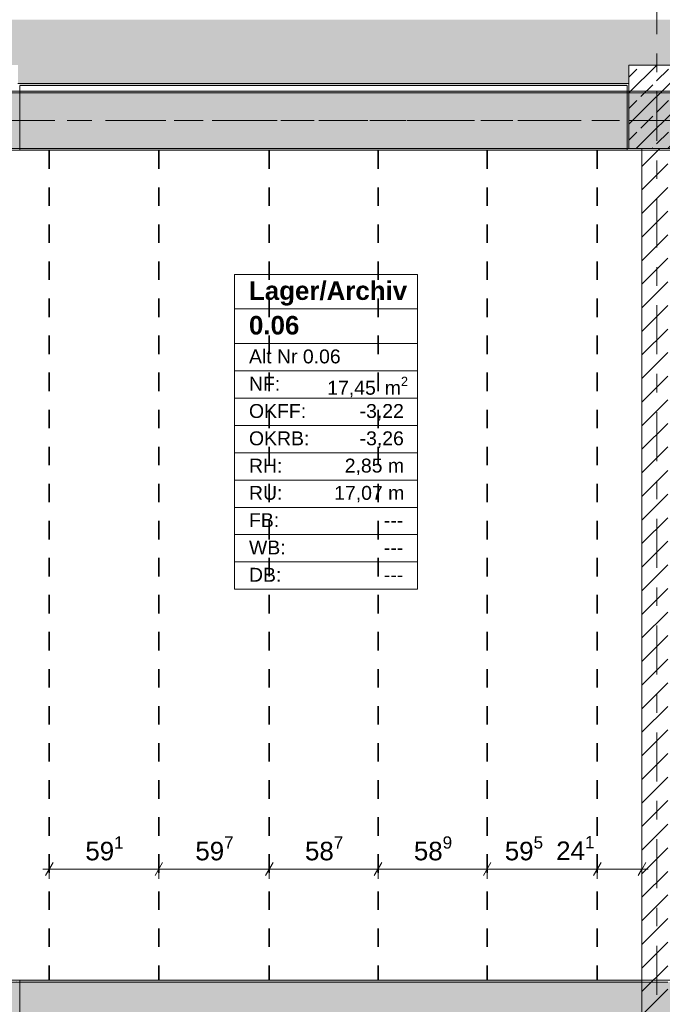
# Model space of a CAD drawing. Header units: metres. Extents: x -3.6 to 84.5, y -11 to 16.8.
# Tile 53 of 75: x 33.1 to 36.6, y 8.4 to 13.7. Entities that reach past the tile are written whole.
import ezdxf

# ---------------------------------------------------------------- set-up
doc = ezdxf.new("R2010")
doc.units = ezdxf.units.M
doc.header["$MEASUREMENT"] = 0
for name, pattern in [('Achse', [0.2, 0.1, -0.05, 0, -0.05]), ('Strichlinie doppelt', [0.546806, 0.264583, -0.105833, 0.070556, -0.105833]), ('Wipeout_Contour', [1, 0, -1])]:
    doc.linetypes.add(name, pattern=pattern)
for name, color, linetype in [('155 - Bemaßung_ Beschriftung.Ausbau - Deckenelemente', 7, 'Continuous'), ('401 - Zone.Raum_ Raumbegrenzung_ Whg.', 7, 'Continuous'), ('451 - Universal.Achsen Raster', 7, 'Continuous'), ('604 - Struktur.Wand Aussen', 7, 'Continuous'), ('605 - Struktur.Wand Innen', 7, 'Continuous'), ('607 - Struktur.Stütze', 7, 'Continuous'), ('608 - Struktur.Träger', 7, 'Continuous')]:
    doc.layers.add(name, color=color, linetype=linetype)
doc.styles.add('ERSTELLTER_STIL_1', font='txt')
doc.styles.add('ERSTELLTER_STIL_2', font='txt')
doc.dimstyles.new('ERSTELLTER_STIL__1', dxfattribs={"dimtxt": 0.1, "dimasz": 0.0532, "dimexe": 0.18, "dimexo": 0.0625, "dimgap": 0, "dimtad": 1, "dimtih": 1, "dimtoh": 1, "dimzin": 0, "dimdsep": 46, "dimtxsty": 'ERSTELLTER_STIL_2', "dimblk": 'ARROWHEAD_2', "dimblk1": 'ARROWHEAD_2', "dimblk2": 'ARROWHEAD_2', "dimcen": 0.09, "dimse1": 1, "dimse2": 1, "dimclrd": 7, "dimclre": 7, "dimclrt": 7, "dimazin": 0, "dimtfac": 1, "dimtdec": 4, "dimtmove": 0, "dimatfit": 3, "dimfxl": 1, "dimtolj": 1, "dimtzin": 0, "dimarcsym": 0})
doc.dimstyles.new('ERSTELLTER_STIL__5', dxfattribs={"dimtxt": 0.085, "dimasz": 0.0532, "dimexe": 0.18, "dimexo": 0.0625, "dimgap": 0, "dimtad": 1, "dimzin": 0, "dimdsep": 46, "dimtxsty": 'ERSTELLTER_STIL_2', "dimblk": 'ARROWHEAD_2', "dimblk1": 'ARROWHEAD_2', "dimblk2": 'ARROWHEAD_2', "dimcen": 0.09, "dimse1": 1, "dimse2": 1, "dimclrd": 256, "dimclre": 256, "dimclrt": 256, "dimazin": 0, "dimtfac": 1, "dimtdec": 4, "dimtmove": 0, "dimatfit": 3, "dimfxl": 1, "dimtolj": 1, "dimtzin": 0, "dimarcsym": 0})
pattern_1 = [(45, (0, 0), (-0.01767767, 0.01767767), [0, -0.025])]
pattern_2 = [(45, (0, 0), (-0.08485281, 0.08485281), []), (45, (-0.04243, 0.04243), (-0.08485281, 0.08485281), [0.09, -0.03])]

# ---------------------------------------------------------------- blocks, each defined once
blk = doc.blocks.new('*D123')
at = {"layer": '155 - Bemaßung_ Beschriftung.Ausbau - Deckenelemente', "color": 7, "linetype": 'Continuous', "lineweight": 5}
for p, q in [((33.2702, 9.145), (33.2298, 9.075)), ((33.25, 9.0575), (33.25, 9.1625)), ((33.8612, 9.145), (33.8208, 9.075)), ((33.841, 9.0575), (33.841, 9.1625)), ((33.2158, 9.11), (33.25, 9.11)), ((33.25, 9.11), (33.841, 9.11))]:
    blk.add_line(p, q, dxfattribs=at)
at = {"layer": '155 - Bemaßung_ Beschriftung.Ausbau - Deckenelemente', "color": 7, "lineweight": 5, "insert": (33.4446, 9.1283), "char_height": 0.1, "attachment_point": 7, "style": 'ERSTELLTER_STIL_2'}
blk.add_mtext('\\A1;{\\pql;\\fArial|b0|i0|c0|p38;59\\fArial|b0|i0|c0|p38;\\A1{\\H.66x;\\S1^  ;}}', dxfattribs=at)
blk = doc.blocks.new('ARROWHEAD_2')
at = {"color": 0, "linetype": 'Continuous', "lineweight": 0}
for p, q in [((0, 0), (-1, 0)), ((-0.378, -0.655), (0.378, 0.655))]:
    blk.add_line(p, q, dxfattribs=at)
blk = doc.blocks.new('*D124')
at = {"layer": '155 - Bemaßung_ Beschriftung.Ausbau - Deckenelemente', "color": 7, "linetype": 'Continuous', "lineweight": 5}
for p, q in [((33.8612, 9.145), (33.8208, 9.075)), ((33.841, 9.0575), (33.841, 9.1625)), ((34.4582, 9.145), (34.4178, 9.075)), ((34.438, 9.0575), (34.438, 9.1625)), ((33.841, 9.11), (34.438, 9.11))]:
    blk.add_line(p, q, dxfattribs=at)
at = {"layer": '155 - Bemaßung_ Beschriftung.Ausbau - Deckenelemente', "color": 7, "lineweight": 5, "insert": (34.0386, 9.1283), "char_height": 0.1, "attachment_point": 7, "style": 'ERSTELLTER_STIL_2'}
blk.add_mtext('\\A1;{\\pql;\\fArial|b0|i0|c0|p38;59\\fArial|b0|i0|c0|p38;\\A1{\\H.66x;\\S7^  ;}}', dxfattribs=at)
blk = doc.blocks.new('*D125')
at = {"layer": '155 - Bemaßung_ Beschriftung.Ausbau - Deckenelemente', "color": 7, "linetype": 'Continuous', "lineweight": 5}
for p, q in [((34.4582, 9.145), (34.4178, 9.075)), ((34.438, 9.0575), (34.438, 9.1625)), ((35.0452, 9.145), (35.0048, 9.075)), ((35.025, 9.0575), (35.025, 9.1625)), ((34.438, 9.11), (35.025, 9.11))]:
    blk.add_line(p, q, dxfattribs=at)
at = {"layer": '155 - Bemaßung_ Beschriftung.Ausbau - Deckenelemente', "color": 7, "lineweight": 5, "insert": (34.6306, 9.1283), "char_height": 0.1, "attachment_point": 7, "style": 'ERSTELLTER_STIL_2'}
blk.add_mtext('\\A1;{\\pql;\\fArial|b0|i0|c0|p38;58\\fArial|b0|i0|c0|p38;\\A1{\\H.66x;\\S7^  ;}}', dxfattribs=at)
blk = doc.blocks.new('*D126')
at = {"layer": '155 - Bemaßung_ Beschriftung.Ausbau - Deckenelemente', "color": 7, "linetype": 'Continuous', "lineweight": 5}
for p, q in [((35.0452, 9.145), (35.0048, 9.075)), ((35.025, 9.0575), (35.025, 9.1625)), ((35.6342, 9.145), (35.5938, 9.075)), ((35.614, 9.0575), (35.614, 9.1625)), ((35.025, 9.11), (35.614, 9.11))]:
    blk.add_line(p, q, dxfattribs=at)
at = {"layer": '155 - Bemaßung_ Beschriftung.Ausbau - Deckenelemente', "color": 7, "lineweight": 5, "insert": (35.2186, 9.1283), "char_height": 0.1, "attachment_point": 7, "style": 'ERSTELLTER_STIL_2'}
blk.add_mtext('\\A1;{\\pql;\\fArial|b0|i0|c0|p38;58\\fArial|b0|i0|c0|p38;\\A1{\\H.66x;\\S9^  ;}}', dxfattribs=at)
blk = doc.blocks.new('*D127')
at = {"layer": '155 - Bemaßung_ Beschriftung.Ausbau - Deckenelemente', "color": 7, "linetype": 'Continuous', "lineweight": 5}
for p, q in [((35.6342, 9.145), (35.5938, 9.075)), ((35.614, 9.0575), (35.614, 9.1625)), ((36.2292, 9.145), (36.1888, 9.075)), ((36.209, 9.0575), (36.209, 9.1625)), ((35.614, 9.11), (36.209, 9.11))]:
    blk.add_line(p, q, dxfattribs=at)
at = {"layer": '155 - Bemaßung_ Beschriftung.Ausbau - Deckenelemente', "color": 7, "lineweight": 5, "char_height": 0.1, "attachment_point": 7, "style": 'ERSTELLTER_STIL_2'}
for s, insert in [('\\A1;{\\pql;\\fArial|b0|i0|c0|p38;59\\fArial|b0|i0|c0|p38;\\A1{\\H.66x;\\S5^  ;}}', (35.7096, 9.1283)), ('\\A1;{\\pql;\\fArial|b0|i0|c0|p38;24\\fArial|b0|i0|c0|p38;\\A1{\\H.66x;\\S1^  ;}}', (35.9869, 9.13))]:
    blk.add_mtext(s, dxfattribs=dict(at, insert=insert))
blk = doc.blocks.new('*D128')
at = {"layer": '155 - Bemaßung_ Beschriftung.Ausbau - Deckenelemente', "color": 7, "linetype": 'Continuous', "lineweight": 5}
for p, q in [((36.2292, 9.145), (36.1888, 9.075)), ((36.209, 9.0575), (36.209, 9.1625)), ((36.4298, 9.075), (36.4702, 9.145)), ((36.45, 9.0575), (36.45, 9.1625)), ((36.209, 9.11), (36.45, 9.11)), ((36.45, 9.11), (36.4842, 9.11))]:
    blk.add_line(p, q, dxfattribs=at)
blk = doc.blocks.new('*D385')
at = {"layer": '155 - Bemaßung_ Beschriftung.Ausbau - Deckenelemente', "color": 92, "linetype": 'Continuous', "lineweight": 9, "true_color": 0x00be00}
for p, q in [((36.8068, 12.99), (36.8068, 13.0242)), ((36.8593, 12.99), (36.7543, 12.99)), ((36.8418, 12.9698), (36.7718, 13.0102)), ((36.8068, 12.915), (36.8068, 12.99)), ((36.8593, 12.915), (36.7543, 12.915)), ((36.7718, 12.9352), (36.8418, 12.8948)), ((36.8068, 12.8808), (36.8068, 12.915))]:
    blk.add_line(p, q, dxfattribs=at)
at = {"layer": '155 - Bemaßung_ Beschriftung.Ausbau - Deckenelemente', "color": 92, "lineweight": 9, "true_color": 0x00be00, "insert": (36.7907, 12.7877), "char_height": 0.085, "attachment_point": 7, "rotation": 90, "style": 'ERSTELLTER_STIL_2'}
blk.add_mtext('\\A1;{\\pql;\\fArial|b0|i0|c0|p38;7\\fArial|b0|i0|c0|p38;\\A1{\\H.66x;\\S5^  ;}}', dxfattribs=at)

msp = doc.modelspace()

# ---------------------------------------------------------------- hatches: boundary and pattern name
at = {"layer": '604 - Struktur.Wand Aussen', "linetype": 'Continuous', "lineweight": 0, "true_color": 0x000000}
h = msp.add_hatch(dxfattribs=at)
h.set_pattern_fill('Beton__Stahlbeton_0001', color=18, style=0, pattern_type=2)
h.set_pattern_definition(pattern_2)
h.paths.add_polyline_path([(32.93, 13.45), (33.08, 13.45), (33.08, 13.35), (36.38, 13.35), (36.38, 13.45), (36.68, 13.45), (36.68, 13.35), (39.98, 13.35), (39.98, 13.45), (40.28, 13.45), (40.28, 13.35), (43.58, 13.35), (43.58, 13.45), (43.88, 13.45), (43.88, 13.35), (47.18, 13.35), (47.18, 13.45), (47.33, 13.45), (47.33, 13.695), (32.93, 13.695)])
h = msp.add_hatch(dxfattribs=at)
h.set_pattern_fill('Gips_0001', color=18, style=0, pattern_type=2)
h.set_pattern_definition(pattern_1)
h.paths.add_polyline_path([(33.09, 13.35), (33.09, 13.34), (36.37, 13.34), (36.37, 13.35)])
at = {"layer": '607 - Struktur.Stütze', "linetype": 'Continuous', "lineweight": 0, "true_color": 0x000000}
h = msp.add_hatch(dxfattribs=at)
h.set_pattern_fill('Beton__Stahlbeton_0001', color=18, style=0, pattern_type=2)
h.set_pattern_definition(pattern_2)
h.paths.add_polyline_path([(36.38, 13), (36.68, 13), (36.68, 13.45), (36.38, 13.45)])
h = msp.add_hatch(dxfattribs=at)
h.set_pattern_fill('Gips_0001', color=18, style=0, pattern_type=2)
h.set_pattern_definition(pattern_1)
h.paths.add_polyline_path([(36.37, 13.34), (36.38, 13.34), (36.38, 13.35), (36.37, 13.35)])
h = msp.add_hatch(dxfattribs=at)
h.set_pattern_fill('Gips_0001', color=18, style=0, pattern_type=2)
h.set_pattern_definition(pattern_1)
h.paths.add_polyline_path([(33.01, 12.99), (33.09, 12.99), (33.09, 13.34), (33.08, 13.34), (33.08, 13), (33.01, 13)])
h = msp.add_hatch(dxfattribs=at)
h.set_pattern_fill('Gips_0001', color=18, style=0, pattern_type=2)
h.set_pattern_definition(pattern_1)
h.paths.add_polyline_path([(36.38, 13.34), (36.37, 13.34), (36.37, 12.99), (36.45, 12.99), (36.45, 13), (36.38, 13)])
h = msp.add_hatch(dxfattribs=at)
h.set_pattern_fill('Gips_0001', color=18, style=0, pattern_type=2)
h.set_pattern_definition(pattern_1)
h.paths.add_polyline_path([(32.77, 8.51), (32.77, 8.09), (33.09, 8.09), (33.09, 8.51), (33.01, 8.51), (33.01, 8.5), (33.08, 8.5), (33.08, 8.1), (32.78, 8.1), (32.78, 8.5), (32.86, 8.5), (32.86, 8.51)])
at = {"layer": '608 - Struktur.Träger', "linetype": 'Continuous', "lineweight": 0, "true_color": 0x000000}
h = msp.add_hatch(dxfattribs=at)
h.set_pattern_fill('Gips_0001', color=18, style=0, pattern_type=2)
h.set_pattern_definition(pattern_1)
h.paths.add_polyline_path([(36.37, 13.31), (33.09, 13.31), (33.09, 13.3), (36.37, 13.3)])
h = msp.add_hatch(dxfattribs=at)
h.set_pattern_fill('Gips_0001', color=18, style=0, pattern_type=2)
h.set_pattern_definition(pattern_1)
h.paths.add_polyline_path([(36.37, 13), (33.09, 13), (33.09, 12.99), (36.37, 12.99)])

# ---------------------------------------------------------------- linework, layer by layer
at = {"layer": '155 - Bemaßung_ Beschriftung.Ausbau - Deckenelemente', "color": 7, "linetype": 'Achse', "lineweight": 35}
for p, q in [((33.25, 12.99), (33.25, 8.51)), ((33.841, 12.99), (33.841, 8.51)), ((34.438, 12.99), (34.438, 8.51)), ((35.025, 12.99), (35.025, 8.51)), ((35.614, 12.99), (35.614, 8.51)), ((36.209, 12.99), (36.209, 8.51))]:
    msp.add_line(p, q, dxfattribs=at)
at = {"layer": '401 - Zone.Raum_ Raumbegrenzung_ Whg.', "color": 7, "linetype": 'Continuous', "lineweight": 9}
for p, q in [((35.2379, 12.32), (34.2496, 12.32)), ((34.2496, 12.32), (34.2496, 10.6209)), ((34.2496, 12.32), (35.2379, 12.32)), ((34.2496, 12.1334), (34.2496, 12.32)), ((35.2379, 10.6209), (35.2379, 12.32)), ((35.2379, 12.32), (35.2379, 12.1334)), ((35.2379, 12.1334), (34.2496, 12.1334)), ((34.2496, 12.1334), (35.2379, 12.1334)), ((34.2496, 11.9468), (34.2496, 12.1334)), ((35.2379, 12.1334), (35.2379, 11.9468)), ((35.2379, 11.9468), (34.2496, 11.9468)), ((34.2496, 11.9468), (35.2379, 11.9468)), ((34.2496, 11.7994), (34.2496, 11.9468)), ((35.2379, 11.9468), (35.2379, 11.7994)), ((35.2379, 11.7994), (34.2496, 11.7994)), ((34.2496, 11.7994), (35.2379, 11.7994)), ((34.2496, 11.6521), (34.2496, 11.7994)), ((35.2379, 11.7994), (35.2379, 11.6521)), ((35.2379, 11.6521), (34.2496, 11.6521)), ((34.2496, 11.6521), (35.2379, 11.6521)), ((34.2496, 11.5048), (34.2496, 11.6521)), ((35.2379, 11.6521), (35.2379, 11.5048)), ((35.2379, 11.5048), (34.2496, 11.5048)), ((34.2496, 11.5048), (35.2379, 11.5048)), ((34.2496, 11.3575), (34.2496, 11.5048)), ((35.2379, 11.5048), (35.2379, 11.3575)), ((35.2379, 11.3575), (34.2496, 11.3575)), ((34.2496, 11.3575), (35.2379, 11.3575)), ((34.2496, 11.2102), (34.2496, 11.3575)), ((35.2379, 11.3575), (35.2379, 11.2102)), ((35.2379, 11.2102), (34.2496, 11.2102)), ((34.2496, 11.2102), (35.2379, 11.2102)), ((34.2496, 11.0628), (34.2496, 11.2102)), ((35.2379, 11.2102), (35.2379, 11.0628)), ((35.2379, 11.0628), (34.2496, 11.0628)), ((34.2496, 11.0628), (35.2379, 11.0628)), ((34.2496, 10.9155), (34.2496, 11.0628)), ((35.2379, 11.0628), (35.2379, 10.9155)), ((35.2379, 10.9155), (34.2496, 10.9155)), ((34.2496, 10.9155), (35.2379, 10.9155)), ((34.2496, 10.7682), (34.2496, 10.9155)), ((35.2379, 10.9155), (35.2379, 10.7682)), ((35.2379, 10.7682), (34.2496, 10.7682)), ((34.2496, 10.7682), (35.2379, 10.7682)), ((34.2496, 10.6209), (34.2496, 10.7682)), ((35.2379, 10.7682), (35.2379, 10.6209)), ((34.2496, 10.6209), (35.2379, 10.6209)), ((35.2379, 10.6209), (34.2496, 10.6209))]:
    msp.add_line(p, q, dxfattribs=at)
at = {"layer": '451 - Universal.Achsen Raster', "color": 160, "linetype": 'Strichlinie doppelt', "lineweight": 9, "true_color": 0x3232ff}
msp.add_line((64.935, 13.15), (-3.175, 13.15), dxfattribs=at)
at = {"layer": '604 - Struktur.Wand Aussen', "color": 7, "linetype": 'Continuous', "lineweight": 18}
msp.add_line((33.08, 13.35), (36.38, 13.35), dxfattribs=at)
at = {"layer": '604 - Struktur.Wand Aussen', "color": 7, "linetype": 'Continuous', "lineweight": 13, "flags": 128}
msp.add_lwpolyline([(33.09, 13.34), (36.37, 13.34)], dxfattribs=at)
at = {"layer": '607 - Struktur.Stütze', "color": 7, "linetype": 'Continuous', "lineweight": 13, "flags": 128}
msp.add_lwpolyline([(36.38, 13), (36.68, 13), (36.68, 13.45), (36.38, 13.45)], close=True, dxfattribs=at)
at = {"layer": '607 - Struktur.Stütze', "color": 7, "linetype": 'Continuous', "lineweight": 5, "flags": 128}
for points in [[(33.01, 12.99), (33.09, 12.99), (33.09, 13.34)], [(36.37, 13.34), (36.37, 12.99), (36.45, 12.99)], [(32.86, 8.51), (32.77, 8.51), (32.77, 8.09), (33.09, 8.09), (33.09, 8.51), (33.01, 8.51)]]:
    msp.add_lwpolyline(points, dxfattribs=at)
at = {"layer": '608 - Struktur.Träger', "color": 7, "linetype": 'Continuous', "lineweight": 13}
for p, q in [((14.78, 13.31), (47.48, 13.31)), ((33.09, 13.3), (32.77, 13.3)), ((36.37, 13.3), (33.09, 13.3)), ((36.69, 13.3), (36.37, 13.3)), ((33.09, 8.5), (32.77, 8.5))]:
    msp.add_line(p, q, dxfattribs=at)
at = {"layer": '608 - Struktur.Träger', "color": 7, "linetype": 'Continuous', "lineweight": 5}
for p, q in [((33.09, 13.31), (33.09, 13.3)), ((36.37, 13.31), (33.09, 13.31)), ((36.37, 13.31), (36.37, 13.3)), ((33.09, 13), (33.09, 12.99)), ((36.37, 12.99), (33.09, 12.99)), ((36.37, 13), (36.37, 12.99)), ((33.09, 8.51), (33.09, 8.5))]:
    msp.add_line(p, q, dxfattribs=at)
at = {"layer": '608 - Struktur.Träger', "color": 7, "linetype": 'Achse', "lineweight": 9}
msp.add_line((14.78, 13.15), (47.48, 13.15), dxfattribs=at)

# ---------------------------------------------------------------- texts
at = {"layer": '401 - Zone.Raum_ Raumbegrenzung_ Whg.', "color": 7, "lineweight": 9, "attachment_point": 1}
for s, insert, char_height, style in [('\\A1;{\\pqj;\\pt0;\\fArial|b1|i0|c0|p38;Lager/Archiv}', (34.3282, 12.2824), 0.1, 'ERSTELLTER_STIL_1'), ('\\A1;{\\pqj;\\pt0;\\fArial|b1|i0|c0|p38;}', (35.1593, 12.3053), 0.1, 'ERSTELLTER_STIL_1'), ('\\A1;{\\pqj;\\pt0;\\fArial|b1|i0|c0|p38;}', (35.1593, 12.1186), 0.1, 'ERSTELLTER_STIL_1'), ('\\A1;{\\pql;\\pt0;\\fArial|b1|i0|c0|p38;0.06}', (34.3282, 12.0958), 0.1, 'ERSTELLTER_STIL_1'), ('\\A1;{\\pqj;\\pt0;\\fArial|b0|i0|c0|p38;Alt Nr 0.06}', (34.3282, 11.9149), 0.075, 'ERSTELLTER_STIL_2'), ('\\A1;{\\pqj;\\pt0;\\fArial|b0|i0|c0|p38;}', (35.1593, 11.932), 0.075, 'ERSTELLTER_STIL_2'), ('\\A1;{\\pqj;\\pt0;\\fArial|b0|i0|c0|p38;NF: }', (34.3282, 11.7676), 0.075, 'ERSTELLTER_STIL_2'), ('\\A1;{\\pql;\\pt0,0.05;\\fArial|b0|i0|c0|p38;17,45\\fArial|b0|i0|c0|p38;\\A1{\\H.66x;\\S^  ;}\\fArial|b0|i0|c0|p38; m\\fArial|b0|i0|c0|p38;\\A1{\\H.66x;\\S2^  ;}}', (34.7508, 11.7676), 0.075, 'ERSTELLTER_STIL_2'), ('\\A1;{\\pqj;\\pt0;\\fArial|b0|i0|c0|p38;OKFF: }', (34.3282, 11.6203), 0.075, 'ERSTELLTER_STIL_2'), ('\\A1;{\\pqj;\\pt0;\\fArial|b0|i0|c0|p38;-3,22}', (34.9255, 11.6203), 0.075, 'ERSTELLTER_STIL_2'), ('\\A1;{\\pqj;\\pt0;\\fArial|b0|i0|c0|p38;OKRB: }', (34.3282, 11.4729), 0.075, 'ERSTELLTER_STIL_2'), ('\\A1;{\\pqj;\\pt0;\\fArial|b0|i0|c0|p38;-3,26}', (34.9255, 11.4729), 0.075, 'ERSTELLTER_STIL_2'), ('\\A1;{\\pqj;\\pt0;\\fArial|b0|i0|c0|p38;RH: }', (34.3282, 11.3256), 0.075, 'ERSTELLTER_STIL_2'), ('\\A1;{\\pqj;\\pt0;\\fArial|b0|i0|c0|p38;2,85 m}', (34.8452, 11.3256), 0.075, 'ERSTELLTER_STIL_2'), ('\\A1;{\\pqj;\\pt0;\\fArial|b0|i0|c0|p38;RU: }', (34.3282, 11.1783), 0.075, 'ERSTELLTER_STIL_2'), ('\\A1;{\\pqj;\\pt0;\\fArial|b0|i0|c0|p38;17,07 m}', (34.7883, 11.1783), 0.075, 'ERSTELLTER_STIL_2'), ('\\A1;{\\pqj;\\pt0;\\fArial|b0|i0|c0|p38;FB: }', (34.3282, 11.031), 0.075, 'ERSTELLTER_STIL_2'), ('\\A1;{\\pqj;\\pt0;\\fArial|b0|i0|c0|p38;---}', (35.0564, 11.031), 0.075, 'ERSTELLTER_STIL_2'), ('\\A1;{\\pqj;\\pt0;\\fArial|b0|i0|c0|p38;WB: }', (34.3282, 10.8836), 0.075, 'ERSTELLTER_STIL_2'), ('\\A1;{\\pqj;\\pt0;\\fArial|b0|i0|c0|p38;---}', (35.0564, 10.8836), 0.075, 'ERSTELLTER_STIL_2'), ('\\A1;{\\pqj;\\pt0;\\fArial|b0|i0|c0|p38;DB: }', (34.3282, 10.7363), 0.075, 'ERSTELLTER_STIL_2'), ('\\A1;{\\pqj;\\pt0;\\fArial|b0|i0|c0|p38;---}', (35.0564, 10.7363), 0.075, 'ERSTELLTER_STIL_2')]:
    msp.add_mtext(s, dxfattribs=dict(at, insert=insert, char_height=char_height, style=style))

# ---------------------------------------------------------------- dimensions: what is measured, and where the dimension line sits
at = {"layer": '155 - Bemaßung_ Beschriftung.Ausbau - Deckenelemente', "color": 7, "linetype": 'Continuous', "lineweight": 5}
for base, p1, p2, picture, middle in [((33.841, 9.11), (33.25, 12.99), (33.841, 12.99), '*D123', (33.6559, 9.18)), ((34.438, 9.11), (33.841, 12.99), (34.438, 12.99), '*D124', (34.2499, 9.18)), ((35.025, 9.11), (34.438, 12.99), (35.025, 12.99), '*D125', (34.8419, 9.18)), ((35.614, 9.11), (35.025, 12.99), (35.614, 12.99), '*D126', (35.4299, 9.18))]:
    dim = msp.add_linear_dim(base=base, p1=p1, p2=p2, dimstyle='ERSTELLTER_STIL__1', dxfattribs=at)
    dim.commit()
    dim.dimension.update_dxf_attribs({"geometry": picture, "text_midpoint": middle, "dimtype": 160})

# ---------------------------------------------------------------- next in the draw order: wipeouts: each hides what was drawn before it
at = {"color": 254, "linetype": 'Wipeout_Contour', "lineweight": 0, "ltscale": 152.358345}
msp.add_wipeout([(36.59, 8.0755), (36.59, 13), (36.45, 13), (36.45, 8.2455)], dxfattribs=at).dxf.layer = '605 - Struktur.Wand Innen'

# ---------------------------------------------------------------- next in the draw order: hatches: boundary and pattern name
at = {"layer": '605 - Struktur.Wand Innen', "linetype": 'Continuous', "lineweight": 0, "true_color": 0x000000}
h = msp.add_hatch(dxfattribs=at)
h.set_pattern_fill('MW_Ziegel_0001', color=18, style=0, pattern_type=2)
h.set_pattern_definition([(45, (0, 0), (-0.0636396, 0.0636396), [])])
h.paths.add_polyline_path([(36.59, 8.0755), (36.59, 13), (36.45, 13), (36.45, 8.2455)])
at = {"layer": '608 - Struktur.Träger', "linetype": 'Continuous', "lineweight": 0, "true_color": 0x000000}
h = msp.add_hatch(dxfattribs=at)
h.set_pattern_fill('Beton__Stahlbeton_0001', color=18, style=0, pattern_type=2)
h.set_pattern_definition(pattern_2)
h.paths.add_polyline_path([(14.78, 13), (15.29, 13), (18.37, 13), (18.69, 13), (21.97, 13), (22.29, 13), (25.57, 13), (25.89, 13), (29.17, 13), (29.49, 13), (30.62, 13), (30.75, 13), (32.77, 13), (33.09, 13), (36.37, 13), (36.69, 13), (39.97, 13), (40.29, 13), (43.57, 13), (43.89, 13), (47.17, 13), (47.48, 13), (47.48, 13.3), (47.17, 13.3), (43.89, 13.3), (43.57, 13.3), (40.29, 13.3), (39.97, 13.3), (36.69, 13.3), (36.37, 13.3), (33.09, 13.3), (32.77, 13.3), (30.75, 13.3), (30.62, 13.3), (29.49, 13.3), (29.17, 13.3), (25.89, 13.3), (25.57, 13.3), (22.29, 13.3), (21.97, 13.3), (18.69, 13.3), (18.37, 13.3), (15.29, 13.3), (14.78, 13.3)])
h = msp.add_hatch(dxfattribs=at)
h.set_pattern_fill('Gips_0001', color=18, style=0, pattern_type=2)
h.set_pattern_definition(pattern_1)
h.paths.add_polyline_path([(33.09, 8.5), (36.45, 8.5), (36.45, 8.51), (33.09, 8.51)])
h = msp.add_hatch(dxfattribs=at)
h.set_pattern_fill('Beton__Stahlbeton_0001', color=18, style=0, pattern_type=2)
h.set_pattern_definition(pattern_2)
h.paths.add_polyline_path([(0.69, 8.5), (0.38, 8.5), (0.38, 8.1), (0.69, 8.1), (7.57, 8.1), (7.89, 8.1), (11.17, 8.1), (11.76, 8.1), (14.77, 8.1), (18.71, 8.1), (25.57, 8.1), (25.89, 8.1), (32.77, 8.1), (33.09, 8.1), (38.13, 8.1), (43.87, 8.1), (47.17, 8.1), (47.49, 8.1), (50.77, 8.1), (51.09, 8.1), (54.37, 8.1), (54.69, 8.1), (61.57, 8.1), (61.88, 8.1), (61.88, 8.5), (61.57, 8.5), (54.69, 8.5), (54.37, 8.5), (51.09, 8.5), (50.77, 8.5), (47.49, 8.5), (47.17, 8.5), (43.88, 8.5), (43.6, 8.5), (40.29, 8.5), (39.97, 8.5), (36.59, 8.5), (36.45, 8.5), (33.09, 8.5), (32.77, 8.5), (30.75, 8.5), (30.62, 8.5), (29.395, 8.5), (29.265, 8.5), (25.89, 8.5), (25.57, 8.5), (22.345, 8.5), (21.645, 8.5), (18.69, 8.5), (18.37, 8.5), (15.29, 8.5), (14.77, 8.5), (11.49, 8.5), (11.17, 8.5), (7.89, 8.5), (7.57, 8.5)])

# ---------------------------------------------------------------- next in the draw order: linework, layer by layer
at = {"layer": '451 - Universal.Achsen Raster', "color": 160, "linetype": 'Strichlinie doppelt', "lineweight": 9, "true_color": 0x3232ff}
msp.add_line((36.53, -10.585), (36.53, 16.355), dxfattribs=at)
at = {"layer": '605 - Struktur.Wand Innen', "color": 7, "linetype": 'Continuous', "lineweight": 18, "flags": 128}
msp.add_lwpolyline([(36.45, 13), (36.45, 8.2455)], dxfattribs=at)
at = {"layer": '608 - Struktur.Träger', "color": 7, "linetype": 'Continuous', "lineweight": 13}
for p, q in [((14.78, 12.99), (47.48, 12.99)), ((0.38, 8.51), (61.88, 8.51)), ((36.45, 8.5), (33.09, 8.5)), ((36.59, 8.5), (36.45, 8.5))]:
    msp.add_line(p, q, dxfattribs=at)
at = {"layer": '608 - Struktur.Träger', "color": 7, "linetype": 'Continuous', "lineweight": 5}
for q in [(33.09, 8.51), (36.45, 8.5)]:
    msp.add_line((36.45, 8.51), q, dxfattribs=at)
at = {"layer": '608 - Struktur.Träger', "color": 7, "linetype": 'Continuous', "lineweight": 13, "flags": 128}
msp.add_lwpolyline([(47.48, 13), (47.17, 13), (43.89, 13), (43.57, 13), (40.29, 13), (39.97, 13), (36.69, 13), (36.37, 13), (33.09, 13), (32.77, 13), (30.75, 13), (30.62, 13), (29.49, 13), (29.17, 13), (25.89, 13), (25.57, 13), (22.29, 13), (21.97, 13), (18.69, 13), (18.37, 13), (15.29, 13), (14.78, 13)], dxfattribs=at)

# ---------------------------------------------------------------- next in the draw order: dimensions: what is measured, and where the dimension line sits
at = {"layer": '155 - Bemaßung_ Beschriftung.Ausbau - Deckenelemente', "color": 92, "linetype": 'Continuous', "lineweight": 9, "true_color": 0x00be00}
dim = msp.add_linear_dim(base=(36.806809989, 12.9899822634), p1=(36.6341766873, 12.9149822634), p2=(36.5631386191, 12.9899822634), angle=90, dimstyle='ERSTELLTER_STIL__5', dxfattribs=at)
dim.commit()
dim.dimension.update_dxf_attribs({"geometry": '*D385', "text_midpoint": (36.7473099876, 12.9348772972), "dimtype": 160, "text_rotation": 90})
at = {"layer": '155 - Bemaßung_ Beschriftung.Ausbau - Deckenelemente', "color": 7, "linetype": 'Continuous', "lineweight": 5}
for base, p1, p2, picture, middle in [((36.2089889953, 9.1099822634), (35.6139889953, 12.9899822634), (36.2089889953, 12.9899822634), '*D127', (35.9209270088, 9.1799822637)), ((36.45, 9.11), (36.209, 12.99), (36.45, 13), '*D128', (36.1982, 9.18))]:
    dim = msp.add_linear_dim(base=base, p1=p1, p2=p2, dimstyle='ERSTELLTER_STIL__1', dxfattribs=at)
    dim.commit()
    dim.dimension.update_dxf_attribs({"geometry": picture, "text_midpoint": middle, "dimtype": 160})

doc.saveas('drawing.dxf')
